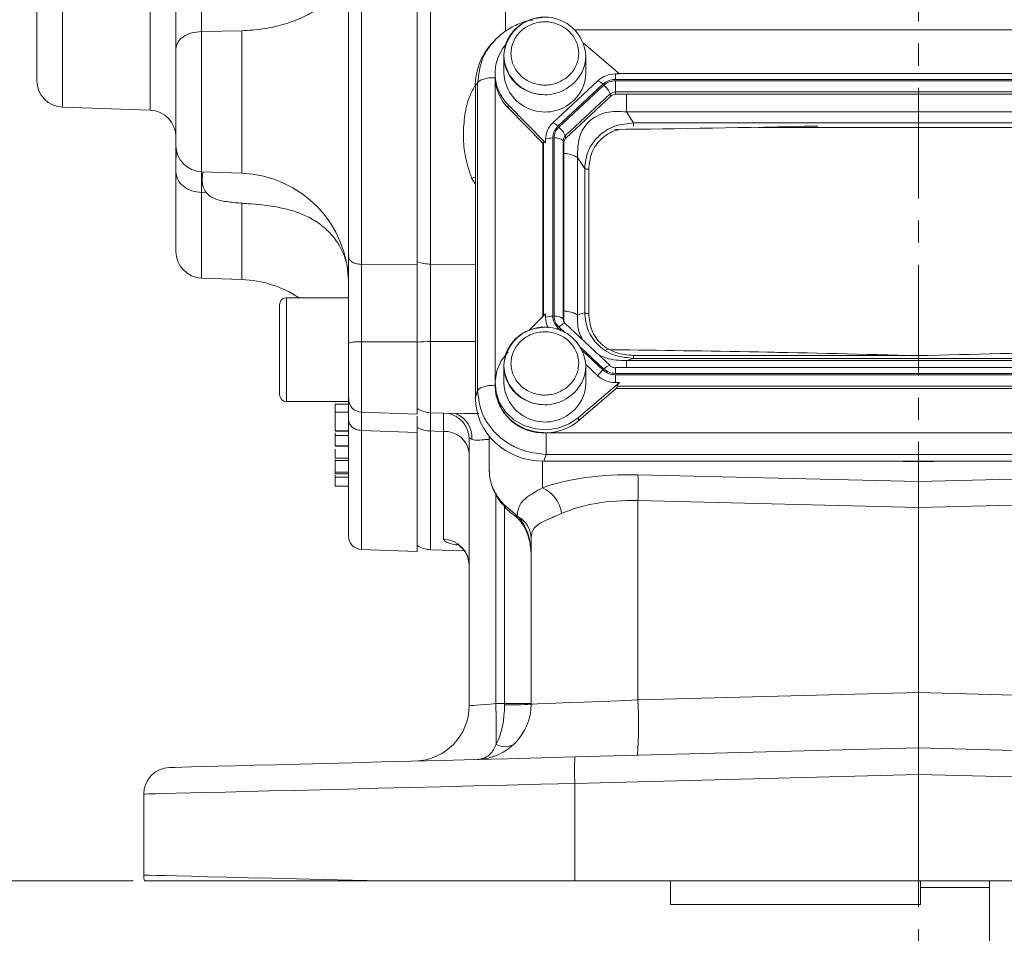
# Model space of a CAD drawing. Header units: inches. Extents: x 0.3 to 33.9, y 0.2 to 21.7.
# Tile 3 of 19: x 4.1 to 8.5, y 5.2 to 9.4. Entities that reach past the tile are written whole.
import ezdxf

# ---------------------------------------------------------------- set-up
doc = ezdxf.new("R2010")
doc.units = ezdxf.units.IN
doc.header["$MEASUREMENT"] = 0
doc.linetypes.add('CENTERX2', pattern=[0.8, 0.5, -0.1, 0.1, -0.1])
doc.layers.add('SLD-0', color=7, linetype='Continuous', lineweight=15)
doc.styles.add('SLDTEXTSTYLE0', font='TXT', dxfattribs={"width": 0.75})
doc.dimstyles.new('SLDDIMSTYLE0', dxfattribs={"dimtxt": 0.25, "dimasz": 0.13, "dimexe": 0, "dimexo": 0.0625, "dimgap": 0.0625, "dimtad": 0, "dimtih": 1, "dimtoh": 1, "dimrnd": 1e-09, "dimzin": 12, "dimdsep": 46, "dimtxsty": 'SLDTEXTSTYLE0', "dimsah": 1, "dimcen": 0.09, "dimadec": 0, "dimazin": 3, "dimtfac": 1, "dimtofl": 0, "dimtmove": 0, "dimatfit": 3, "dimfxl": 1, "dimfrac": 2, "dimtolj": 1, "dimtzin": 12, "dimarcsym": 0})

# ---------------------------------------------------------------- blocks, each defined once
blk = doc.blocks.new('_D_10')
at = {"layer": 'SLD-0'}
for p, q in [((4.2423, 11.7344), (3.1253, 11.7344)), ((3.2503, 11.7344), (3.2503, 9.0184)), ((2.6789, 8.6444), (2.6281, 8.6444)), ((2.6281, 8.6444), (2.6281, 8.2475)), ((3.8218, 8.6444), (3.8726, 8.6444)), ((3.8726, 8.6444), (3.8726, 8.2475)), ((2.6281, 8.2475), (2.6789, 8.2475)), ((3.8726, 8.2475), (3.8218, 8.2475)), ((3.2503, 5.4808), (3.2503, 8.1967)), ((4.6119, 5.4808), (3.1253, 5.4808))]:
    blk.add_line(p, q, dxfattribs=at)
for points in [[(3.2503, 11.7344), (3.2303, 11.6044), (3.2703, 11.6044)], [(3.2503, 5.4808), (3.2703, 5.6108), (3.2303, 5.6108)]]:
    blk.add_solid(points, dxfattribs=at)
at = {"layer": 'SLD-0', "char_height": 0.25, "attachment_point": 1, "style": 'SLDTEXTSTYLE0'}
for s, insert in [('6.25', (2.8255, 9.0174, -0.8581)), ('158.84', (2.7423, 8.5698, -0.8581))]:
    blk.add_mtext(s, dxfattribs=dict(at, insert=insert))
blk = doc.blocks.new('_D_11')
at = {"layer": 'SLD-0'}
for p, q in [((8.109, 13.0604), (1.708, 13.0604)), ((1.833, 13.0604), (1.833, 9.6814)), ((1.2615, 9.3074), (1.2107, 9.3074)), ((1.2107, 9.3074), (1.2107, 8.9105)), ((2.4045, 9.3074), (2.4552, 9.3074)), ((2.4552, 9.3074), (2.4552, 8.9105)), ((1.2107, 8.9105), (1.2615, 8.9105)), ((2.4552, 8.9105), (2.4045, 8.9105)), ((1.833, 5.4808), (1.833, 8.8597)), ((4.6119, 5.4808), (1.708, 5.4808))]:
    blk.add_line(p, q, dxfattribs=at)
for points in [[(1.833, 13.0604), (1.813, 12.9304), (1.853, 12.9304)], [(1.833, 5.4808), (1.853, 5.6108), (1.813, 5.6108)]]:
    blk.add_solid(points, dxfattribs=at)
at = {"layer": 'SLD-0', "char_height": 0.25, "attachment_point": 1, "style": 'SLDTEXTSTYLE0'}
for s, insert in [('7.58', (1.4082, 9.6804, -0.8581)), ('192.52', (1.325, 9.2328, -0.8581))]:
    blk.add_mtext(s, dxfattribs=dict(at, insert=insert))

msp = doc.modelspace()

# ---------------------------------------------------------------- linework, layer by layer
at = {"color": 7, "linetype": 'Continuous', "lineweight": 15}
for p, q in [((5.6424, 8.2662), (5.6424, 11.6945)), ((5.8945, 8.2635), (5.8945, 11.6972)), ((5.9548, 8.2675), (5.9548, 11.6932)), ((5.1019, 9.3216), (4.9203, 9.3185)), ((6.2416, 9.2751), (6.2302, 9.2626)), ((6.2479, 9.28), (6.2427, 9.2741)), ((6.8076, 9.1265), (6.6454, 9.2653)), ((6.286, 9.2077), (6.286, 9.1296)), ((6.656, 9.1296), (6.656, 9.2077)), ((6.246, 9.1296), (6.246, 9.1152)), ((6.8076, 9.1265), (6.7897, 9.1265)), ((6.7897, 9.1018), (6.7897, 9.1265)), ((9.512, 9.1288), (6.8049, 9.1288)), ((6.157, 9.0749), (6.1674, 9.0863)), ((6.157, 9.0749), (6.157, 7.6656)), ((6.1674, 9.0863), (6.1674, 7.6964)), ((6.246, 9.1152), (6.246, 9.11)), ((6.7104, 9.0958), (6.5071, 8.906)), ((6.7331, 9.08), (6.5298, 8.8902)), ((6.7375, 9.0759), (6.5342, 8.8861)), ((9.5272, 9.1018), (6.7897, 9.1018)), ((9.5272, 9.0961), (6.7897, 9.0961)), ((6.7897, 9.0961), (6.7897, 9.0451)), ((6.7667, 9.0362), (6.5634, 8.8464)), ((6.7692, 9.0265), (6.7667, 9.0362)), ((9.5272, 9.0451), (6.7897, 9.0451)), ((6.7897, 9.0345), (6.7897, 9.0451)), ((9.5272, 9.0345), (6.7897, 9.0345)), ((6.3051, 8.9876), (6.4742, 8.8153)), ((6.3051, 8.9876), (6.3051, 8.9733)), ((6.7692, 9.0265), (6.566, 8.8368)), ((4.2923, 8.9763), (4.6886, 8.9625)), ((6.4615, 8.814), (6.3051, 8.9733)), ((6.8719, 8.9057), (6.8399, 8.9555)), ((9.477, 8.9555), (6.8399, 8.9555)), ((9.445, 8.9057), (6.8719, 8.9057)), ((6.4615, 8.814), (6.465, 8.8176)), ((6.4615, 8.814), (6.4615, 8.0304)), ((6.4742, 8.8153), (6.4742, 8.8319)), ((6.5064, 8.8373), (6.5064, 8.0322)), ((6.5125, 8.8373), (6.5125, 8.0322)), ((6.5539, 8.8249), (6.5539, 8.0197)), ((6.5575, 8.8176), (6.5539, 8.8249)), ((6.5575, 8.8176), (6.5575, 8.0125)), ((6.566, 8.8368), (6.5634, 8.8464)), ((6.619, 8.7493), (6.619, 8.0378)), ((6.6511, 8.6995), (6.619, 8.7493)), ((4.9203, 8.6843), (5.1019, 8.678)), ((6.6511, 8.6995), (6.6511, 8.0478)), ((6.6693, 8.6957), (6.6693, 8.044)), ((4.9427, 8.59), (4.9203, 8.5908)), ((5.6424, 8.2662), (5.8945, 8.2635)), ((4.9203, 8.2044), (5.1019, 8.198)), ((5.5845, 8.1155), (5.3045, 8.1155)), ((5.5845, 8.1155), (5.5845, 7.6465)), ((6.4742, 8.0434), (6.4008, 7.9687)), ((6.4742, 8.0434), (6.4742, 8.0268)), ((6.5575, 8.0125), (6.5539, 8.0197)), ((6.6511, 8.0478), (6.619, 8.0378)), ((6.7661, 7.8092), (6.5628, 7.999)), ((5.6424, 7.917), (5.8945, 7.9169)), ((5.8945, 7.5901), (5.8945, 7.9169)), ((6.7477, 7.8835), (6.7765, 7.8804)), ((6.8719, 7.8416), (6.8399, 7.8316)), ((6.8399, 7.8316), (9.477, 7.8316)), ((6.8719, 7.8416), (9.445, 7.8416)), ((7.505, 7.8692), (7.4763, 7.8697)), ((6.286, 7.8073), (6.286, 7.7292)), ((6.6558, 7.8139), (6.7104, 7.7629)), ((6.656, 7.7292), (6.656, 7.8073)), ((9.5272, 7.8003), (6.7897, 7.8003)), ((6.7897, 7.8003), (6.7897, 7.7991)), ((6.7897, 7.7734), (9.5272, 7.7734)), ((6.7897, 7.7676), (9.5272, 7.7676)), ((6.7897, 7.7322), (6.7897, 7.7676)), ((6.157, 7.6656), (6.1674, 7.6964)), ((6.246, 7.7292), (6.246, 7.7148)), ((6.623, 7.5743), (6.8076, 7.7322)), ((6.7936, 7.706), (6.623, 7.56)), ((6.8076, 7.7322), (6.7897, 7.7322)), ((6.7936, 7.706), (6.7975, 7.7166)), ((6.7936, 7.706), (9.5233, 7.706)), ((6.7975, 7.7166), (9.5194, 7.7166)), ((5.5863, 7.6559), (5.5851, 7.6624)), ((5.3045, 7.6465), (5.5845, 7.6465)), ((5.5845, 7.6464), (5.5245, 7.6464)), ((5.5245, 7.6464), (5.5245, 7.6437)), ((5.5845, 7.6351), (5.5245, 7.6351)), ((5.5245, 7.6103), (5.5245, 7.6058)), ((5.5845, 7.5988), (5.5245, 7.5988)), ((5.6424, 7.5989), (5.8945, 7.5901)), ((5.9548, 7.5963), (6.0715, 7.5922)), ((6.623, 7.5743), (6.623, 7.56)), ((5.8945, 7.507), (5.8945, 7.5291)), ((5.5845, 7.515), (5.5245, 7.515)), ((5.5245, 7.5122), (5.5845, 7.5122)), ((5.5245, 7.5058), (5.5245, 7.4935)), ((5.5845, 7.4935), (5.5245, 7.4935)), ((5.6424, 7.5159), (5.8945, 7.507)), ((5.8945, 6.9695), (5.8945, 7.507)), ((6.0131, 7.5117), (6.0131, 7.0249)), ((6.129, 7.4771), (6.129, 6.2724)), ((6.219, 7.4911), (6.219, 7.4836)), ((6.219, 7.4836), (6.219, 7.3433)), ((6.4799, 7.505), (9.837, 7.505)), ((5.5845, 7.4467), (5.5245, 7.4467)), ((5.5245, 7.4449), (5.5845, 7.4449)), ((5.5845, 7.3916), (5.5245, 7.3916)), ((5.5245, 7.3908), (5.5845, 7.3908)), ((5.5245, 7.3846), (5.5245, 7.3803)), ((6.4662, 7.3769), (6.4766, 7.4077)), ((6.4766, 7.4077), (9.8403, 7.4077)), ((5.5845, 7.3803), (5.5245, 7.3803)), ((6.4662, 7.3769), (9.8507, 7.3769)), ((8.159, 7.3741), (8.159, 7.3769)), ((8.159, 7.2852), (8.159, 7.3741)), ((5.5245, 7.3276), (5.5845, 7.3276)), ((5.5845, 7.3206), (5.5245, 7.3206)), ((5.5845, 7.3045), (5.5245, 7.3045)), ((8.159, 7.2852), (6.8915, 7.3156)), ((9.4264, 7.3156), (8.159, 7.2852)), ((5.5245, 7.2646), (5.5845, 7.2646)), ((8.159, 7.2852), (8.159, 7.1686)), ((6.3456, 7.1311), (6.284, 7.1826)), ((6.8915, 7.199), (8.159, 7.1686)), ((6.8915, 6.2987), (6.8915, 7.199)), ((8.159, 7.1686), (9.4264, 7.199)), ((8.159, 6.3319), (8.159, 7.1686)), ((6.3337, 7.1314), (6.3412, 7.126)), ((6.3509, 7.126), (6.3456, 7.1311)), ((6.409, 7.0274), (6.409, 6.2797)), ((5.6424, 6.9783), (5.8945, 6.9695)), ((5.9548, 6.9773), (6.107, 6.972)), ((8.159, 6.3319), (6.8915, 6.2987)), ((8.159, 6.3319), (8.159, 6.082)), ((9.4264, 6.2987), (8.159, 6.3319)), ((6.2883, 6.2829), (6.2496, 6.2819)), ((6.409, 6.2829), (6.2883, 6.2829)), ((8.159, 6.082), (6.6066, 6.0414)), ((9.7113, 6.0414), (8.159, 6.082)), ((8.159, 5.9621), (8.159, 6.082)), ((6.6066, 5.9214), (8.159, 5.9621)), ((8.159, 5.9621), (8.159, 5.4808)), ((8.159, 5.9621), (9.7113, 5.9214)), ((6.6066, 5.4808), (6.6066, 5.9214)), ((4.659, 5.8735), (4.659, 5.5073)), ((6.6066, 5.4808), (5.7355, 5.4808)), ((8.159, 5.4808), (6.6066, 5.4808)), ((7.0393, 5.3753), (7.0393, 5.4808)), ((9.7113, 5.4808), (8.159, 5.4808)), ((8.1673, 5.3753), (8.1673, 5.4808)), ((8.4793, 4.5158), (8.4793, 5.4808)), ((8.1673, 5.4508), (8.4793, 5.4508)), ((7.0393, 5.3753), (8.1673, 5.3753))]:
    msp.add_line(p, q, dxfattribs=at)
at = {"color": 8, "linetype": 'Continuous', "lineweight": 15}
for p, q in [((4.2923, 8.9763), (4.2923, 10.8778)), ((4.6886, 8.9625), (4.6886, 10.8867)), ((6.2931, 10.8114), (6.2931, 9.3195)), ((4.9203, 9.3185), (4.9203, 8.6843)), ((5.1019, 8.678), (5.1019, 9.3216)), ((9.7098, 9.3251), (6.6066, 9.3251)), ((6.2461, 9.1069), (6.2461, 7.7375)), ((8.8828, 8.8849), (7.4351, 8.8849)), ((6.465, 8.8176), (6.465, 8.0341)), ((6.14, 8.6553), (6.157, 8.6596)), ((6.14, 8.6553), (6.157, 8.6289)), ((4.9203, 8.5908), (4.9203, 8.2044)), ((5.1019, 8.198), (5.1019, 8.5423)), ((6.157, 8.2654), (5.9548, 8.2675)), ((5.3045, 8.1155), (5.3045, 7.6465)), ((6.5298, 7.9793), (6.5442, 7.9659)), ((6.5342, 7.9834), (6.5613, 7.958)), ((5.9548, 7.9174), (6.157, 7.9173)), ((5.9548, 7.5963), (5.9548, 7.9174)), ((5.6424, 7.5989), (5.6424, 7.917)), ((6.6324, 7.8917), (6.7375, 7.7936)), ((6.6408, 7.8757), (6.7331, 7.7895)), ((6.8719, 7.8548), (8.1097, 7.8548)), ((8.1168, 7.8548), (8.2011, 7.8548)), ((6.7897, 7.7991), (6.7897, 7.7734)), ((5.6424, 6.9783), (5.6424, 7.5159)), ((5.9548, 6.9773), (5.9548, 7.5137)), ((6.4602, 7.2573), (6.4602, 7.377)), ((8.0205, 7.3769), (8.159, 7.3741)), ((8.159, 7.3741), (8.2974, 7.3769)), ((6.2496, 6.2819), (6.2496, 7.2272)), ((6.2883, 7.1729), (6.2883, 6.2829))]:
    msp.add_line(p, q, dxfattribs=at)
at = {"color": 8, "linetype": 'Continuous', "lineweight": 15, "flags": 128}
for points in [[(6.5628, 7.999), (6.5621, 7.9995), (6.5599, 7.9998), (6.5569, 7.9992), (6.5533, 7.9977), (6.549, 7.9952), (6.5443, 7.9919), (6.5393, 7.9879), (6.5342, 7.9834)], [(6.284, 7.1826), (6.2818, 7.1803), (6.2817, 7.1799)], [(6.3456, 7.1311), (6.3388, 7.1301), (6.3339, 7.1318)]]:
    msp.add_lwpolyline(points, dxfattribs=at)
at = {"color": 7, "linetype": 'Continuous', "lineweight": 15, "flags": 128}
for points in [[(6.3051, 7.8711), (6.2742, 7.8311), (6.2542, 7.7856), (6.2461, 7.7369), (6.2504, 7.6879), (6.2667, 7.641), (6.2943, 7.5991), (6.3316, 7.5643), (6.3766, 7.5385), (6.4267, 7.5232), (6.4793, 7.5193), (6.5314, 7.5268), (6.5802, 7.5455), (6.623, 7.5743)], [(5.9548, 7.5137), (5.9747, 7.513), (6.0131, 7.5117)], [(6.2496, 6.2819), (6.2258, 6.28), (6.2031, 6.2782), (6.1823, 6.2766), (6.164, 6.2751), (6.1491, 6.274), (6.1381, 6.2731), (6.1313, 6.2726), (6.129, 6.2724)], [(6.8915, 6.2987), (6.8069, 6.2954), (6.7253, 6.2921), (6.6489, 6.2892), (6.5802, 6.2865), (6.521, 6.2841), (6.4731, 6.2822), (6.4378, 6.2809), (6.4162, 6.28), (6.409, 6.2797)], [(6.6066, 6.0414), (6.4542, 6.0374), (6.303, 6.0334), (6.1542, 6.0295), (6.0088, 6.0257), (5.8676, 6.022), (5.7316, 6.0184), (5.6017, 6.015), (5.4787, 6.0118), (5.3636, 6.0088), (5.257, 6.006), (5.1596, 6.0035), (5.0721, 6.0012), (4.9951, 5.9992), (4.929, 5.9974), (4.8743, 5.996), (4.8315, 5.9949), (4.8006, 5.9941), (4.782, 5.9936), (4.7758, 5.9934)], [(4.659, 5.8735), (4.6649, 5.8736), (4.6828, 5.874), (4.7124, 5.8748), (4.7536, 5.8758), (4.8062, 5.8771), (4.8699, 5.8787), (4.9442, 5.8805), (5.0287, 5.8826), (5.1229, 5.8849), (5.2264, 5.8874), (5.3383, 5.8902), (5.4581, 5.8931), (5.5851, 5.8963), (5.7185, 5.8995), (5.8575, 5.903), (6.0012, 5.9065), (6.1489, 5.9101), (6.2996, 5.9138), (6.4525, 5.9176), (6.6066, 5.9214)], [(5.7355, 5.4808), (5.6002, 5.4841), (5.4713, 5.4873), (5.3497, 5.4903), (5.236, 5.4931), (5.1309, 5.4956), (5.0351, 5.498), (4.9491, 5.5001), (4.8736, 5.502), (4.8088, 5.5036), (4.7553, 5.5049), (4.7134, 5.5059), (4.6832, 5.5067), (4.665, 5.5071), (4.659, 5.5073)]]:
    msp.add_lwpolyline(points, dxfattribs=at)
at = {"color": 7, "linetype": 'Continuous', "lineweight": 15}
for centre, radius, start, end in [((6.471, 9.1983), 0.1852, 2.9034, 177.0966), ((6.4466, 9.1295), 0.2003, 139.9835, 225.0626), ((6.4712, 9.14), 0.1856, 183.2176, 309.1893), ((6.488, 9.1308), 0.168, 306.7389, 359.5858), ((6.7891, 9.0102), 0.1163, 89.6932, 132.59), ((4.2965, 9.0962), 0.12, 180, 268), ((6.449, 9.1166), 0.2031, 182.7503, 224.8701), ((6.6803, 9.0285), 0.0737, 44.2742, 65.9514), ((6.6669, 8.9933), 0.1086, 23.2237, 49.4764), ((6.7896, 9.0113), 0.0338, 89.6937, 132.5892), ((6.7896, 9.0044), 0.0301, 89.6934, 132.5897), ((4.6845, 8.8425), 0.12, 0, 88), ((6.5757, 8.8313), 0.1014, 132.5246, 179.6231), ((6.477, 8.8387), 0.0737, 44.275, 65.9506), ((6.4636, 8.8035), 0.1086, 23.2241, 49.4761), ((6.5043, 8.751), 0.0863, 88.5954, 110.3761), ((6.5196, 8.7858), 0.052, 48.7367, 97.7906), ((6.5833, 8.8247), 0.0294, 132.5241, 179.6235), ((6.5837, 8.8174), 0.0262, 132.5247, 179.6236), ((4.9245, 8.8042), 0.12, 180, 268), ((5.0845, 8.1783), 0.5, 0, 88), ((4.9245, 8.3243), 0.12, 180, 268), ((5.9572, 8.4568), 0.1893, 250.6423, 269.2625), ((5.0845, 7.6983), 0.5, 56.5353, 88), ((5.3045, 8.0835), 0.032, 90, 180), ((6.5043, 7.9459), 0.0863, 88.5958, 110.3762), ((6.5734, 8.0269), 0.0992, 180.0878, 208.6282), ((6.5196, 7.9806), 0.052, 48.7374, 97.7899), ((6.5831, 8.0125), 0.0257, 180.1054, 209.1045), ((6.471, 7.7979), 0.1852, 2.9034, 177.0966), ((5.9564, 7.1303), 0.7871, 90.1199, 94.515), ((6.8356, 7.6789), 0.1508, 132.8088, 146.1445), ((6.7635, 7.8057), 0.00444, 53.4574, 101.9526), ((6.7891, 7.8486), 0.1163, 227.4103, 270.3069), ((6.464, 7.7227), 0.2182, 182.066, 273.2962), ((6.4712, 7.7396), 0.1856, 183.2175, 309.1893), ((6.488, 7.7304), 0.168, 306.7389, 359.5858), ((5.3045, 7.6785), 0.032, 180, 270), ((5.6445, 7.6589), 0.06, 180, 268), ((5.959, 7.7162), 0.12, 237.4864, 268), ((5.9581, 7.6527), 0.139, 242.7512, 268.6215), ((6.4723, 7.7383), 0.2335, 271.8762, 310.1967), ((6.0195, 7.4018), 0.11, 5.9044, 93.3203), ((5.1616, 7.2573), 1.7309, 358.0693, 1.9307), ((6.3978, 7.1209), 0.15, 7.5632, 65.4088), ((6.2938, 7.026), 0.1152, 0.7255, 60.28), ((5.6445, 7.0383), 0.06, 180, 268), ((5.959, 7.0973), 0.12, 237.4864, 268), ((6.01, 6.906), 0.1189, 0.4591, 88.495), ((5.879, 6.2724), 0.25, 271.5, 0), ((6.159, 6.2797), 0.25, 271.5, 0), ((1.0457, 6.1334), 5.206, 359.6167, 1.6339), ((6.3178, 7.4567), 1.1805, 268.5721, 274.4279), ((5.0979, 6.1894), 1.7969, 355.5123, 3.4878), ((6.291, 6.1608), 0.0736, 237.6841, 305.3157), ((7.753, 5.9814), 1.148, 177.0051, 182.9949), ((4.779, 5.8735), 0.12, 91.5, 180), ((4.779, 5.5073), 0.12, 180, 192.7574)]:
    msp.add_arc(centre, radius, start, end, dxfattribs=at)
at = {"color": 8, "linetype": 'Continuous', "lineweight": 15}
for centre, radius, start, end in [((6.4712, 9.2181), 0.1856, 183.2176, 309.1892), ((6.488, 9.2089), 0.168, 306.7389, 359.5858), ((6.5827, 8.0198), 0.0288, 180.0927, 209.3196), ((6.6497, 7.8517), 0.175, 133.2062, 136.1769), ((6.4712, 7.8177), 0.1856, 183.2176, 309.1892), ((6.488, 7.8085), 0.168, 306.7391, 359.5857), ((6.7817, 7.7533), 0.0599, 108.6953, 137.7157), ((6.0098, 7.4766), 0.1192, 0.2489, 79.2118), ((6.0301, 7.4871), 0.111, 354.7426, 69.1575), ((6.3467, 7.1379), 0.0127, 233.1868, 289.3632)]:
    msp.add_arc(centre, radius, start, end, dxfattribs=at)
at = {"color": 7, "linetype": 'Continuous', "lineweight": 15}
for centre, major_axis, ratio, start_param, end_param in [((6.4758, 9.0659), (0.313, -0.0656), 0.927683, 2.642019, 3.333612), ((8.7338, 9.0317), (3.4384, 0.1121), 0.032567, 4.108741, 4.407208), ((6.5064, 8.7728), (-0.0413, 0.0448), 0.170211, 5.767586, 6.291275), ((8.7338, 7.7245), (3.4384, -0.1121), 0.032567, 1.739821, 2.177444), ((7.5841, 7.7245), (3.4384, 0.1121), 0.032567, 0.964148, 1.401772), ((6.8427, 7.7526), (0.0452, 0.0412), 0.184584, 2.276832, 2.800522), ((6.4758, 7.6746), (0.313, 0.0656), 0.927683, 2.949574, 4.490212), ((6.9133, 7.0751), (0.6249, -0.0274), 0.383235, 1.622509, 2.398549), ((6.909, 6.9584), (0.4998, -0.0303), 0.478472, 1.634733, 2.410774), ((6.284, 6.9533), (0, 0.2045), 0.611254, 4.712389, 5.718047), ((6.159, 6.2797), (-0.0065, 0.2499), 0.517444, 3.888295, 4.686209), ((6.284, 6.283), (-0.0033, 0.25), 0.017441, 4.686437, 4.711704)]:
    msp.add_ellipse(centre, major_axis=major_axis, ratio=ratio, start_param=start_param, end_param=end_param, dxfattribs=at)
for points, knots in [([(5.5845, 8.3004), (5.5845, 8.3802), (5.5845, 8.5411), (5.5845, 8.8029), (5.5845, 9.0806), (5.5845, 9.3724), (5.5845, 9.6741), (5.5845, 9.9804), (5.5845, 10.2866), (5.5845, 10.5884), (5.5845, 10.8801), (5.5845, 11.1578), (5.5845, 11.4196), (5.5845, 11.5806), (5.5845, 11.6603)], [0, 0, 0, 0, 0.079937, 0.161332, 0.244098, 0.328859, 0.414198, 0.5, 0.585797, 0.671136, 0.755901, 0.838663, 0.920061, 1, 1, 1, 1]), ([(4.1765, 9.0962), (4.1765, 9.0984), (4.1765, 9.1028), (4.1765, 9.1393), (4.1765, 9.1991), (4.1765, 9.2834), (4.1765, 9.3884), (4.1765, 9.5092), (4.1765, 9.6396), (4.1765, 9.7758), (4.1765, 9.9172), (4.1765, 10.0638), (4.1765, 10.2123), (4.1765, 10.3561), (4.1765, 10.4889), (4.1765, 10.6044), (4.1765, 10.7008), (4.1765, 10.7477), (4.1765, 10.7706)], [0, 0, 0, 0, 0.059425, 0.12141, 0.185227, 0.25, 0.314773, 0.37859, 0.440575, 0.5, 0.559425, 0.62141, 0.685227, 0.75, 0.814773, 0.87859, 0.940575, 1, 1, 1, 1]), ([(4.8045, 9.2404), (4.8045, 9.2759), (4.8045, 9.3468), (4.8045, 9.4716), (4.8045, 9.6031), (4.8045, 9.6914), (4.8045, 9.7355)], [0, 0, 0, 0, 0.250628, 0.501002, 0.750578, 1, 1, 1, 1]), ([(4.9203, 9.7178), (4.9201, 9.6716), (4.9199, 9.594), (4.9198, 9.4851), (4.9199, 9.3958), (4.9202, 9.3437), (4.9203, 9.3185)], [0, 0, 0, 0, 0.322184, 0.542345, 0.777641, 1, 1, 1, 1]), ([(5.1019, 9.3216), (5.1338, 9.3235), (5.1977, 9.3273), (5.2891, 9.3478), (5.373, 9.3784), (5.4463, 9.4191), (5.5066, 9.468), (5.5499, 9.5236), (5.5734, 9.5672), (5.5765, 9.5919), (5.5771, 9.596)], [0, 0, 0, 0, 0.13899, 0.27798, 0.41697, 0.55596, 0.69495, 0.83394, 0.97293, 1, 1, 1, 1]), ([(6.4158, 9.3701), (6.4135, 9.3699), (6.3892, 9.3677), (6.3456, 9.3505), (6.2877, 9.32), (6.2569, 9.29), (6.2415, 9.275)], [0, 0, 0, 0, 0.034061, 0.358987, 0.679807, 1, 1, 1, 1]), ([(6.471, 9.3825), (6.4554, 9.3815), (6.4335, 9.3801), (6.4028, 9.3708), (6.3778, 9.3598), (6.3507, 9.3418), (6.3259, 9.3181), (6.3055, 9.2884), (6.2917, 9.257), (6.2891, 9.2353), (6.2879, 9.226)], [0, 0, 0, 0, 0.172922, 0.24239, 0.357805, 0.478298, 0.608473, 0.746039, 0.890792, 1, 1, 1, 1]), ([(6.5681, 9.1088), (6.552, 9.0989), (6.5271, 9.0836), (6.4875, 9.0762), (6.456, 9.0759), (6.4251, 9.0818), (6.3882, 9.0966), (6.3499, 9.1262), (6.3261, 9.167), (6.3178, 9.2037), (6.3176, 9.2331), (6.3239, 9.2619), (6.3397, 9.2964), (6.3714, 9.3321), (6.4151, 9.3543), (6.4544, 9.3621), (6.4859, 9.3623), (6.5168, 9.3565), (6.5537, 9.3417), (6.592, 9.3121), (6.6158, 9.2713), (6.6241, 9.2346), (6.6243, 9.2052), (6.618, 9.1764), (6.6026, 9.1415), (6.5817, 9.1217), (6.5681, 9.1088)], [0, 0, 0, 0, 0.059864, 0.09209, 0.125, 0.15791, 0.190136, 0.25, 0.309864, 0.34209, 0.375, 0.40791, 0.440136, 0.5, 0.559864, 0.59209, 0.625, 0.65791, 0.690136, 0.75, 0.809864, 0.84209, 0.875, 0.90791, 0.940136, 1, 1, 1, 1]), ([(4.9203, 9.3185), (4.905, 9.317), (4.8744, 9.314), (4.8362, 9.2959), (4.8096, 9.2704), (4.8062, 9.2504), (4.8045, 9.2404)], [0, 0, 0, 0, 0.25, 0.5, 0.75, 1, 1, 1, 1]), ([(4.8045, 9.2404), (4.8045, 9.2188), (4.8045, 9.1745), (4.8045, 9.0931), (4.8045, 9.0104), (4.8045, 8.9344), (4.8045, 8.8703), (4.8045, 8.8254), (4.8045, 8.8037), (4.8045, 8.8063), (4.8045, 8.8071)], [0, 0, 0, 0, 0.131913, 0.270348, 0.408783, 0.540696, 0.672609, 0.811044, 0.949479, 1, 1, 1, 1]), ([(6.2879, 9.226), (6.2872, 9.2223), (6.284, 9.205), (6.2882, 9.1737), (6.3007, 9.1352), (6.3221, 9.1015), (6.3495, 9.0741), (6.3784, 9.0552), (6.4061, 9.0433), (6.436, 9.0348), (6.4579, 9.0336), (6.471, 9.0328)], [0, 0, 0, 0, 0.037859, 0.17936, 0.314263, 0.447853, 0.578027, 0.697802, 0.786791, 0.873474, 1, 1, 1, 1]), ([(6.246, 9.11), (6.2367, 9.1096), (6.2181, 9.1089), (6.1937, 9.1037), (6.175, 9.096), (6.1699, 9.0895), (6.1674, 9.0863)], [0, 0, 0, 0, 0.25, 0.499999, 0.749998, 1, 1, 1, 1]), ([(6.7331, 9.08), (6.7414, 9.0862), (6.7579, 9.0988), (6.7791, 9.1008), (6.7897, 9.1018)], [0, 0, 0, 0, 0.5, 1, 1, 1, 1]), ([(6.7375, 9.0759), (6.7451, 9.0817), (6.7604, 9.0933), (6.78, 9.0952), (6.7897, 9.0961)], [0, 0, 0, 0, 0.499998, 1, 1, 1, 1]), ([(6.8399, 8.9555), (6.8084, 8.9571), (6.7618, 8.9595), (6.7054, 8.9382), (6.6702, 8.9136), (6.6433, 8.8803), (6.6188, 8.826), (6.6189, 8.7802), (6.619, 8.7493)], [0, 0, 0, 0, 0.257397, 0.381602, 0.5, 0.618394, 0.742603, 1, 1, 1, 1]), ([(6.8719, 8.9057), (6.8429, 8.9025), (6.7992, 8.8978), (6.7473, 8.8722), (6.7132, 8.8466), (6.6859, 8.8149), (6.6588, 8.7667), (6.6542, 8.7263), (6.6511, 8.6995)], [0, 0, 0, 0, 0.248977, 0.376059, 0.5, 0.623945, 0.751022, 1, 1, 1, 1]), ([(6.5064, 8.8373), (6.5075, 8.8472), (6.5097, 8.867), (6.5231, 8.8825), (6.5298, 8.8902)], [0, 0, 0, 0, 0.4999976, 1, 1, 1, 1]), ([(6.5125, 8.8373), (6.5135, 8.8465), (6.5155, 8.8647), (6.528, 8.879), (6.5342, 8.8861)], [0, 0, 0, 0, 0.499998, 1, 1, 1, 1]), ([(4.8045, 8.6846), (4.8045, 8.7106), (4.8045, 8.7591), (4.8045, 8.7838), (4.8045, 8.7952)], [0, 0, 0, 0, 0.5358826, 1, 1, 1, 1]), ([(4.8092, 8.7751), (4.8089, 8.7752), (4.8066, 8.7762), (4.8055, 8.7637), (4.8046, 8.7432), (4.8045, 8.726), (4.8045, 8.7208)], [0, 0, 0, 0, 0.054504, 0.513774, 0.85208, 1, 1, 1, 1]), ([(4.9203, 8.5908), (4.905, 8.5925), (4.8744, 8.5961), (4.8362, 8.6179), (4.8096, 8.6485), (4.8062, 8.6726), (4.8045, 8.6846)], [0, 0, 0, 0, 0.25, 0.5, 0.75, 1, 1, 1, 1]), ([(4.8045, 8.6846), (4.8045, 8.6494), (4.8045, 8.5783), (4.8045, 8.4909), (4.8045, 8.4183), (4.8045, 8.3651), (4.8045, 8.3307), (4.8045, 8.3265), (4.8045, 8.3243)], [0, 0, 0, 0, 0.1583568, 0.3202623, 0.485487, 0.6556623, 0.8272624, 1, 1, 1, 1]), ([(4.9199, 8.6844), (4.9199, 8.6831), (4.9198, 8.6763), (4.92, 8.646), (4.9202, 8.6088), (4.9203, 8.5908)], [0, 0, 0, 0, 0.100518, 0.562973, 1, 1, 1, 1]), ([(4.9271, 8.6841), (4.927, 8.6836), (4.9266, 8.6804), (4.9249, 8.6707), (4.9228, 8.6587), (4.9232, 8.6397), (4.9261, 8.6223), (4.9314, 8.605), (4.9435, 8.5854), (4.9731, 8.5632), (5.0207, 8.5502), (5.0817, 8.5438), (5.1681, 8.538), (5.2732, 8.527), (5.3761, 8.4962), (5.4537, 8.4521), (5.5019, 8.4094), (5.5377, 8.3624), (5.5622, 8.3152), (5.5788, 8.2666), (5.5805, 8.2328), (5.5812, 8.2195)], [0, 0, 0, 0, 0.005791, 0.040041, 0.07763, 0.11046, 0.125702, 0.140539, 0.168536, 0.194779, 0.250575, 0.313561, 0.380065, 0.510701, 0.630766, 0.699071, 0.782977, 0.832589, 0.889352, 0.956471, 1, 1, 1, 1]), ([(6.6693, 8.6957), (6.6674, 8.6958), (6.6638, 8.6959), (6.6587, 8.6967), (6.6542, 8.6979), (6.6521, 8.699), (6.6511, 8.6995)], [0, 0, 0, 0, 0.250002, 0.500001, 0.749993, 1, 1, 1, 1]), ([(5.5845, 8.3004), (5.5853, 8.296), (5.587, 8.2872), (5.6003, 8.2761), (5.6194, 8.2681), (5.6347, 8.2668), (5.6424, 8.2662)], [0, 0, 0, 0, 0.25, 0.499999, 0.749998, 1, 1, 1, 1]), ([(5.5845, 7.9093), (5.5845, 7.9436), (5.5845, 8.0122), (5.5845, 8.1144), (5.5845, 8.2127), (5.5845, 8.2712), (5.5845, 8.3004)], [0, 0, 0, 0, 0.250001, 0.499962, 0.749995, 1, 1, 1, 1]), ([(5.8945, 7.9149), (5.8945, 7.9436), (5.8945, 8.0018), (5.8945, 8.0886), (5.8945, 8.173), (5.8945, 8.2355), (5.8945, 8.2691), (5.8945, 8.2782)], [0, 0, 0, 0, 0.225411, 0.45736, 0.682762, 0.914702, 1, 1, 1, 1]), ([(5.6424, 7.917), (5.6423, 7.9283), (5.6423, 7.9554), (5.6423, 7.9944), (5.6422, 8.0388), (5.6422, 8.0842), (5.6422, 8.1377), (5.6423, 8.2006), (5.6423, 8.2426), (5.6424, 8.2662)], [0, 0, 0, 0, 0.093134, 0.221777, 0.318054, 0.456595, 0.594338, 0.772833, 1, 1, 1, 1]), ([(5.8945, 7.9169), (5.8945, 7.9493), (5.8945, 8.0095), (5.8945, 8.0973), (5.8945, 8.1826), (5.8945, 8.2352), (5.8945, 8.2635)], [0, 0, 0, 0, 0.266853, 0.494133, 0.728006, 1, 1, 1, 1]), ([(5.9548, 7.9174), (5.9547, 7.9475), (5.9545, 8.0089), (5.9544, 8.0999), (5.9545, 8.1885), (5.9547, 8.2409), (5.9548, 8.2675)], [0, 0, 0, 0, 0.245724, 0.500001, 0.745724, 1, 1, 1, 1]), ([(5.2725, 8.0835), (5.2725, 8.0808), (5.2725, 8.0766), (5.2725, 8.0513), (5.2725, 8.0252), (5.2725, 7.9928), (5.2725, 7.9456), (5.2725, 7.881), (5.2725, 7.8163), (5.2725, 7.7692), (5.2725, 7.7367), (5.2725, 7.7106), (5.2725, 7.6853), (5.2725, 7.6812), (5.2725, 7.6785)], [0, 0, 0, 0, 0.119728, 0.18418, 0.25, 0.31582, 0.380271, 0.5, 0.619729, 0.68418, 0.75, 0.81582, 0.880272, 1, 1, 1, 1]), ([(6.5298, 7.9793), (6.5231, 7.987), (6.5097, 8.0025), (6.5075, 8.0223), (6.5064, 8.0322)], [0, 0, 0, 0, 0.5, 1, 1, 1, 1]), ([(6.5342, 7.9834), (6.528, 7.9905), (6.5155, 8.0047), (6.5135, 8.023), (6.5125, 8.0322)], [0, 0, 0, 0, 0.5, 1, 1, 1, 1]), ([(6.6511, 8.0478), (6.6542, 8.0205), (6.6588, 7.9792), (6.6859, 7.9305), (6.7132, 7.8986), (6.7473, 7.8732), (6.7992, 7.8482), (6.8429, 7.8442), (6.8719, 7.8416)], [0, 0, 0, 0, 0.248977, 0.376059, 0.5, 0.623945, 0.751023, 1, 1, 1, 1]), ([(6.6693, 8.044), (6.6674, 8.0441), (6.6638, 8.0442), (6.6587, 8.045), (6.6542, 8.0461), (6.6521, 8.0472), (6.6511, 8.0478)], [0, 0, 0, 0, 0.250001, 0.5, 0.750004, 1, 1, 1, 1]), ([(6.6693, 8.044), (6.6717, 8.0189), (6.6753, 7.981), (6.6997, 7.936), (6.7248, 7.9067), (6.7562, 7.8833), (6.8045, 7.8605), (6.845, 7.8571), (6.8719, 7.8548)], [0, 0, 0, 0, 0.250061, 0.376147, 0.499999, 0.623789, 0.749939, 1, 1, 1, 1]), ([(6.471, 7.9821), (6.4554, 7.9811), (6.4335, 7.9797), (6.4028, 7.9704), (6.3778, 7.9594), (6.3507, 7.9414), (6.3259, 7.9177), (6.3055, 7.888), (6.2917, 7.8567), (6.2891, 7.8349), (6.2879, 7.8256)], [0, 0, 0, 0, 0.172922, 0.24239, 0.3578048, 0.478298, 0.608474, 0.7460394, 0.8907922, 1, 1, 1, 1]), ([(6.5681, 7.7085), (6.552, 7.6985), (6.5271, 7.6832), (6.4875, 7.6759), (6.456, 7.6756), (6.4251, 7.6815), (6.3882, 7.6962), (6.3499, 7.7259), (6.3261, 7.7666), (6.3178, 7.8033), (6.3176, 7.8327), (6.3239, 7.8616), (6.3397, 7.896), (6.3714, 7.9318), (6.4151, 7.954), (6.4544, 7.9618), (6.4859, 7.962), (6.5168, 7.9561), (6.5537, 7.9414), (6.592, 7.9117), (6.6158, 7.8709), (6.6241, 7.8343), (6.6243, 7.8048), (6.618, 7.776), (6.6026, 7.7412), (6.5817, 7.7213), (6.5681, 7.7085)], [0, 0, 0, 0, 0.059864, 0.09209, 0.125, 0.15791, 0.190136, 0.25, 0.309864, 0.34209, 0.375, 0.40791, 0.440136, 0.5, 0.559864, 0.59209, 0.625, 0.65791, 0.690136, 0.75, 0.809864, 0.84209, 0.875, 0.90791, 0.940136, 1, 1, 1, 1]), ([(5.5845, 7.9093), (5.5853, 7.9103), (5.587, 7.9123), (5.6003, 7.9148), (5.6194, 7.9166), (5.6347, 7.9169), (5.6424, 7.917)], [0, 0, 0, 0, 0.249999, 0.499999, 0.749999, 1, 1, 1, 1]), ([(5.5845, 7.6603), (5.5845, 7.66), (5.5845, 7.6589), (5.5845, 7.6693), (5.5845, 7.6908), (5.5845, 7.7226), (5.5845, 7.7623), (5.5845, 7.8086), (5.5845, 7.8588), (5.5845, 7.8926), (5.5845, 7.9093)], [0, 0, 0, 0, 0.057222, 0.19342, 0.329618, 0.46228, 0.594942, 0.73114, 0.867338, 1, 1, 1, 1]), ([(6.8719, 7.8548), (6.8719, 7.8532), (6.8719, 7.8498), (6.8719, 7.8459), (6.8719, 7.8429), (6.8719, 7.842), (6.8719, 7.8416)], [0, 0, 0, 0, 0.250002, 0.499998, 0.749995, 1, 1, 1, 1]), ([(6.2879, 7.8256), (6.2872, 7.8219), (6.284, 7.8046), (6.2882, 7.7734), (6.3007, 7.7349), (6.3221, 7.7011), (6.3495, 7.6737), (6.3784, 7.6549), (6.4061, 7.6429), (6.436, 7.6344), (6.4579, 7.6332), (6.471, 7.6325)], [0, 0, 0, 0, 0.03786, 0.17936, 0.314263, 0.447853, 0.578028, 0.697803, 0.786791, 0.873474, 1, 1, 1, 1]), ([(6.7897, 7.7676), (6.7791, 7.7687), (6.7579, 7.7707), (6.7414, 7.7833), (6.7331, 7.7895)], [0, 0, 0, 0, 0.5, 1, 1, 1, 1]), ([(6.7897, 7.7734), (6.78, 7.7743), (6.7604, 7.7762), (6.7451, 7.7878), (6.7375, 7.7936)], [0, 0, 0, 0, 0.500002, 1, 1, 1, 1]), ([(6.7897, 7.7991), (6.7872, 7.7992), (6.782, 7.7996), (6.7747, 7.8019), (6.7681, 7.8052), (6.7644, 7.8084), (6.7626, 7.81)], [0, 0, 0, 0, 0.252639, 0.503502, 0.752608, 1, 1, 1, 1]), ([(6.1674, 7.6964), (6.1699, 7.6996), (6.175, 7.7061), (6.1937, 7.7138), (6.2181, 7.7191), (6.2367, 7.7198), (6.246, 7.7201)], [0, 0, 0, 0, 0.249999, 0.499999, 0.75, 1, 1, 1, 1]), ([(6.1674, 7.6964), (6.1717, 7.6606), (6.1784, 7.6052), (6.2172, 7.5387), (6.2568, 7.4932), (6.3057, 7.4561), (6.3775, 7.4194), (6.4376, 7.4123), (6.4766, 7.4077)], [0, 0, 0, 0, 0.240419, 0.371173, 0.5, 0.62883, 0.759581, 1, 1, 1, 1]), ([(6.248, 7.711), (6.2507, 7.6869), (6.2552, 7.6482), (6.2825, 7.6008), (6.312, 7.5665), (6.3488, 7.5388), (6.4026, 7.5121), (6.4474, 7.5078), (6.4766, 7.505)], [0, 0, 0, 0, 0.219463, 0.351507, 0.485912, 0.620316, 0.75236, 1, 1, 1, 1]), ([(5.5245, 7.6345), (5.5245, 7.6343), (5.5245, 7.6338), (5.5245, 7.6244), (5.5245, 7.6116), (5.5245, 7.6014), (5.5245, 7.5988)], [0, 0, 0, 0, 0.17022, 0.520062, 0.873244, 1, 1, 1, 1]), ([(5.5845, 7.5651), (5.5845, 7.5834), (5.5845, 7.6199), (5.5845, 7.6392), (5.5845, 7.6489)], [0, 0, 0, 0, 0.503299, 1, 1, 1, 1]), ([(5.5245, 7.5988), (5.5245, 7.5945), (5.5245, 7.5829), (5.5245, 7.5606), (5.5245, 7.5388), (5.5245, 7.5224), (5.5245, 7.5172), (5.5245, 7.515)], [0, 0, 0, 0, 0.136117, 0.367253, 0.679817, 0.866893, 1, 1, 1, 1]), ([(5.5845, 7.5651), (5.5853, 7.5588), (5.587, 7.5462), (5.6003, 7.5301), (5.6194, 7.5187), (5.6347, 7.5168), (5.6424, 7.5159)], [0, 0, 0, 0, 0.25, 0.499999, 0.749998, 1, 1, 1, 1]), ([(5.5845, 7.0383), (5.5845, 7.0414), (5.5845, 7.0475), (5.5845, 7.0968), (5.5845, 7.1737), (5.5845, 7.2792), (5.5845, 7.4075), (5.5845, 7.5129), (5.5845, 7.5651)], [0, 0, 0, 0, 0.1715935, 0.3422715, 0.511803, 0.6773255, 0.840122, 1, 1, 1, 1]), ([(5.8945, 7.507), (5.8945, 7.5242), (5.8945, 7.5558), (5.8945, 7.5728), (5.8945, 7.5805)], [0, 0, 0, 0, 0.546324, 1, 1, 1, 1]), ([(6.0134, 7.5958), (6.0134, 7.5899), (6.0135, 7.5779), (6.0133, 7.546), (6.0132, 7.5203), (6.0131, 7.5117)], [0, 0, 0, 0, 0.3901521, 0.7938247, 1, 1, 1, 1]), ([(5.5245, 7.503), (5.5245, 7.5012), (5.5245, 7.4964), (5.5245, 7.4843), (5.5245, 7.4729), (5.5245, 7.4679), (5.5245, 7.4669)], [0, 0, 0, 0, 0.267908, 0.721068, 0.941076, 1, 1, 1, 1]), ([(5.5245, 7.4935), (5.5245, 7.4893), (5.5245, 7.4762), (5.5245, 7.461), (5.5245, 7.4501), (5.5245, 7.4473), (5.5245, 7.4467)], [0, 0, 0, 0, 0.209253, 0.6495703, 0.9233871, 1, 1, 1, 1]), ([(6.129, 7.4771), (6.1292, 7.4784), (6.1299, 7.4818), (6.1348, 7.4804), (6.1395, 7.4776), (6.1406, 7.4769)], [0, 0, 0, 0, 0.344922, 0.848485, 1, 1, 1, 1]), ([(6.4766, 7.5049), (6.4766, 7.4958), (6.4766, 7.4778), (6.4766, 7.4497), (6.4766, 7.4245), (6.4766, 7.4133), (6.4766, 7.4077)], [0, 0, 0, 0, 0.250001, 0.5, 0.749999, 1, 1, 1, 1]), ([(5.5245, 7.4669), (5.5245, 7.4638), (5.5245, 7.4602), (5.5245, 7.4567), (5.5245, 7.4563)], [0, 0, 0, 0, 0.869272, 1, 1, 1, 1]), ([(5.5245, 7.432), (5.5245, 7.4264), (5.5245, 7.4126), (5.5245, 7.3986), (5.5245, 7.3934), (5.5245, 7.3916)], [0, 0, 0, 0, 0.311758, 0.768383, 1, 1, 1, 1]), ([(5.5245, 7.4028), (5.5245, 7.4027), (5.5245, 7.4017), (5.5245, 7.3995), (5.5245, 7.3975)], [0, 0, 0, 0, 0.0943509, 1, 1, 1, 1]), ([(5.5245, 7.375), (5.5245, 7.376), (5.5245, 7.3783), (5.5245, 7.3817), (5.5245, 7.3844), (5.5245, 7.3852), (5.5245, 7.3854)], [0, 0, 0, 0, 0.167289, 0.402583, 0.784136, 1, 1, 1, 1]), ([(5.5245, 7.3803), (5.5245, 7.3768), (5.5245, 7.3656), (5.5245, 7.3507), (5.5245, 7.3384), (5.5245, 7.3321), (5.5245, 7.3287), (5.5245, 7.3279), (5.5245, 7.3276)], [0, 0, 0, 0, 0.1782282, 0.5562897, 0.767498, 0.8741667, 0.96252, 1, 1, 1, 1]), ([(6.284, 7.1826), (6.2711, 7.1989), (6.2421, 7.2355), (6.2219, 7.2922), (6.2197, 7.33), (6.219, 7.3433)], [0, 0, 0, 0, 0.342388, 0.768148, 1, 1, 1, 1]), ([(6.2203, 7.3415), (6.2202, 7.3322), (6.2199, 7.3066), (6.2306, 7.2653), (6.2513, 7.221), (6.2694, 7.1922), (6.2814, 7.1803), (6.2819, 7.1799)], [0, 0, 0, 0, 0.159672, 0.437467, 0.714875, 0.989347, 1, 1, 1, 1]), ([(5.5245, 7.3361), (5.5245, 7.3359), (5.5245, 7.3337), (5.5245, 7.3316), (5.5245, 7.3297)], [0, 0, 0, 0, 0.0581, 1, 1, 1, 1]), ([(5.5245, 7.3276), (5.5245, 7.3275), (5.5245, 7.3274), (5.5245, 7.3276), (5.5245, 7.3276)], [0, 0, 0, 0, 0.954656, 1, 1, 1, 1]), ([(5.5245, 7.3253), (5.5245, 7.3245), (5.5245, 7.3227), (5.5245, 7.3212), (5.5245, 7.3208), (5.5245, 7.3206)], [0, 0, 0, 0, 0.3348924, 0.7570635, 1, 1, 1, 1]), ([(5.5245, 7.3137), (5.5245, 7.3114), (5.5245, 7.3065), (5.5245, 7.3052), (5.5245, 7.3045)], [0, 0, 0, 0, 0.487698, 1, 1, 1, 1]), ([(5.5245, 7.3112), (5.5245, 7.3076), (5.5245, 7.2966), (5.5245, 7.2832), (5.5245, 7.2726), (5.5245, 7.2675), (5.5245, 7.265), (5.5245, 7.2647), (5.5245, 7.2646)], [0, 0, 0, 0, 0.1782261, 0.556291, 0.7674943, 0.8741666, 0.9625199, 1, 1, 1, 1]), ([(6.4602, 7.2573), (6.4466, 7.2496), (6.4176, 7.2333), (6.3854, 7.2119), (6.3537, 7.1816), (6.3488, 7.1511), (6.3456, 7.1311)], [0, 0, 0, 0, 0.1834494, 0.390895, 0.6013127, 1, 1, 1, 1]), ([(6.2823, 7.1805), (6.2852, 7.1767), (6.2978, 7.1603), (6.3163, 7.1446), (6.3315, 7.1337), (6.334, 7.132)], [0, 0, 0, 0, 0.200991, 0.870695, 1, 1, 1, 1]), ([(6.3391, 7.1277), (6.3427, 7.1246), (6.3572, 7.1119), (6.3781, 7.0828), (6.3976, 7.0384), (6.4075, 6.9938), (6.4086, 6.9647), (6.409, 6.9533)], [0, 0, 0, 0, 0.071261, 0.292529, 0.545553, 0.821626, 1, 1, 1, 1]), ([(6.409, 7.0274), (6.4099, 7.0379), (6.4118, 7.0592), (6.4284, 7.0829), (6.457, 7.1021), (6.4965, 7.1189), (6.5303, 7.1336), (6.5465, 7.1406)], [0, 0, 0, 0, 0.193788, 0.392776, 0.597116, 0.80657, 1, 1, 1, 1]), ([(6.0729, 7.0017), (6.073, 7.0017), (6.073, 7.0017), (6.0831, 6.9967), (6.0987, 6.9843), (6.1151, 6.9631), (6.1261, 6.939), (6.127, 6.9223), (6.1274, 6.9162)], [0, 0, 0, 0, 0.110255, 0.273644, 0.450274, 0.652384, 0.872913, 1, 1, 1, 1]), ([(6.1655, 6.0298), (6.1656, 6.0298), (6.1658, 6.0298), (6.166, 6.0298), (6.1662, 6.0298), (6.1666, 6.0298), (6.1675, 6.0299), (6.169, 6.03), (6.1717, 6.0302), (6.1766, 6.0307), (6.1854, 6.0322), (6.2013, 6.0372), (6.2144, 6.0453), (6.2343, 6.0635), (6.2433, 6.0817), (6.2516, 6.0986)], [0, 0, 0, 0, 0.003258, 0.003893, 0.004855, 0.008644, 0.015399, 0.027447, 0.048984, 0.087645, 0.157705, 0.287617, 0.542707, 0.573749, 1, 1, 1, 1]), ([(5.7355, 5.4808), (5.6656, 5.4808), (5.5308, 5.4808), (5.3497, 5.4808), (5.1886, 5.4808), (5.0459, 5.4808), (4.9239, 5.4808), (4.8233, 5.4808), (4.7375, 5.4808), (4.6749, 5.4808), (4.6662, 5.4808), (4.6619, 5.4808)], [0, 0, 0, 0, 0.110367, 0.212962, 0.315885, 0.418482, 0.52113, 0.624104, 0.726755, 0.863377, 1, 1, 1, 1])]:
    msp.add_open_spline(points, degree=3, knots=knots, dxfattribs=at)
at = {"color": 8, "linetype": 'Continuous', "lineweight": 15}
for points, knots in [([(6.2427, 9.2741), (6.2345, 9.2652), (6.2124, 9.2415), (6.1789, 9.1798), (6.1719, 9.123), (6.1674, 9.0863)], [0, 0, 0, 0, 0.173273, 0.464503, 1, 1, 1, 1]), ([(6.157, 9.0751), (6.1484, 9.0601), (6.124, 9.0182), (6.108, 8.9399), (6.1004, 8.8462), (6.1096, 8.7492), (6.1298, 8.6869), (6.14, 8.6553)], [0, 0, 0, 0, 0.115112, 0.323625, 0.538601, 0.766206, 1, 1, 1, 1]), ([(6.8399, 8.9555), (6.8399, 8.9641), (6.8399, 8.9814), (6.8399, 9.0091), (6.8399, 9.027), (6.8399, 9.0345)], [0, 0, 0, 0, 0.368963, 0.737928, 1, 1, 1, 1]), ([(6.8719, 8.8913), (6.8719, 8.8928), (6.8719, 8.8961), (6.8719, 8.9011), (6.8719, 8.9042), (6.8719, 8.9057)], [0, 0, 0, 0, 0.289888, 0.644936, 1, 1, 1, 1]), ([(6.8029, 8.8737), (6.7996, 8.8733), (6.7829, 8.871), (6.7564, 8.8559), (6.7248, 8.8332), (6.6997, 8.8037), (6.6753, 8.7587), (6.6717, 8.7209), (6.6693, 8.6957)], [0, 0, 0, 0, 0.040338, 0.201684, 0.360173, 0.51858, 0.680008, 1, 1, 1, 1]), ([(6.619, 8.7493), (6.6131, 8.7524), (6.6012, 8.7586), (6.5793, 8.7648), (6.5635, 8.7669), (6.5575, 8.7677)], [0, 0, 0, 0, 0.383144, 0.766285, 1, 1, 1, 1]), ([(6.619, 8.0378), (6.6131, 8.0408), (6.6012, 8.047), (6.5793, 8.0532), (6.5635, 8.0553), (6.5575, 8.0561)], [0, 0, 0, 0, 0.383143, 0.766286, 1, 1, 1, 1]), ([(6.619, 8.0378), (6.6183, 8.0097), (6.6174, 7.971), (6.6363, 7.9354), (6.6415, 7.9256)], [0, 0, 0, 0, 0.723141, 1, 1, 1, 1]), ([(6.7143, 7.8576), (6.7251, 7.8525), (6.7643, 7.8338), (6.8081, 7.8325), (6.8399, 7.8316)], [0, 0, 0, 0, 0.276861, 1, 1, 1, 1]), ([(6.8399, 7.8316), (6.8399, 7.8291), (6.8399, 7.8241), (6.8399, 7.8122), (6.8399, 7.8024), (6.8399, 7.8003)], [0, 0, 0, 0, 0.4415435, 0.8830867, 1, 1, 1, 1]), ([(5.6424, 7.5159), (5.6423, 7.531), (5.6423, 7.5579), (5.6422, 7.5803), (5.6422, 7.5942), (5.6422, 7.5975), (5.6422, 7.5986)], [0, 0, 0, 0, 0.370779, 0.662116, 0.886937, 1, 1, 1, 1]), ([(5.9548, 7.5137), (5.9547, 7.5297), (5.9545, 7.5622), (5.9545, 7.5905), (5.9545, 7.6039), (5.9546, 7.6017), (5.9546, 7.6011)], [0, 0, 0, 0, 0.2982717, 0.6069261, 0.9051954, 1, 1, 1, 1]), ([(6.1723, 7.5931), (6.1622, 7.5931), (6.1291, 7.5931), (6.093, 7.5907), (6.0743, 7.5925), (6.0715, 7.5928)], [0, 0, 0, 0, 0.2726345, 0.8934117, 1, 1, 1, 1]), ([(6.1406, 7.4769), (6.1464, 7.4748), (6.153, 7.4723), (6.1711, 7.4721), (6.1895, 7.4742), (6.2107, 7.4751), (6.219, 7.4755)], [0, 0, 0, 0, 0.340009, 0.380693, 0.758306, 1, 1, 1, 1]), ([(6.0131, 7.0249), (6.0163, 7.0202), (6.0226, 7.0107), (6.0486, 7.0021), (6.0712, 6.999), (6.0727, 6.9988)], [0, 0, 0, 0, 0.4797928, 0.9637799, 1, 1, 1, 1])]:
    msp.add_open_spline(points, degree=3, knots=knots, dxfattribs=at)
at = {"layer": 'SLD-0', "linetype": 'CENTERX2', "lineweight": 0}
msp.add_line((8.159, 16.2639), (8.159, 3.2759), dxfattribs=at)

# ---------------------------------------------------------------- dimensions: what is measured, and where the dimension line sits
at = {"layer": 'SLD-0'}
for base, p1, p2, picture, middle in [((1.833, 13.0604), (4.6619, 5.4808), (8.159, 13.0604), '_D_11', (1.833, 9.2706)), ((3.2503, 5.4808), (4.2923, 11.7344), (4.6619, 5.4808), '_D_10', (3.2503, 8.6076))]:
    dim = msp.add_linear_dim(base=base, p1=p1, p2=p2, angle=90, dimstyle='SLDDIMSTYLE0', dxfattribs=at)
    dim.commit()
    dim.dimension.update_dxf_attribs({"geometry": picture, "text_midpoint": middle, "dimtype": 160})

doc.saveas('drawing.dxf')
